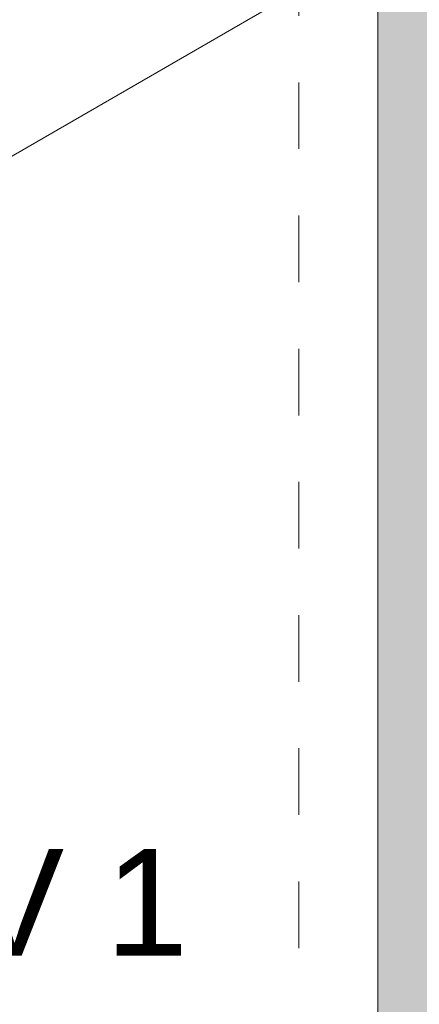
# Model space of a CAD drawing. Header units: millimetres. Extents: x 4480191 to 4481199, y -30324204 to -30323479.
# Tile 51 of 256: x 4480381.908 to 4480382.659, y -30324081.829 to -30324079.981. Entities that reach past the tile are written whole.
import ezdxf

# ---------------------------------------------------------------- set-up
doc = ezdxf.new("R2010")
doc.units = ezdxf.units.MM
doc.linetypes.add('JIS_02_1.2', pattern=[0.25, 0.125, -0.125])
doc.linetypes.add('NULL', pattern=[0])
for name, color, linetype, lineweight in [('DI-Elementos externos em vista', 9, 'Continuous', 5), ('DI-Pontilhado', 7, 'JIS_02_1.2', 9), ('EL-Quadro de distribuição QD', 182, 'Continuous', 18), ('Textos', 7, 'Continuous', 9)]:
    doc.layers.add(name, color=color, linetype=linetype, lineweight=lineweight)
doc.styles.add('ARIAL', font='arial.ttf')

msp = doc.modelspace()

# ---------------------------------------------------------------- hatches: boundary and pattern name
at = {"layer": 'EL-Quadro de distribuição QD', "linetype": 'Continuous'}
msp.add_hatch(color=254, dxfattribs=at).paths.add_polyline_path([(4480382.646, -30324080.2747), (4480382.6403, -30324079.9058), (4480382.6398, -30324079.8595), (4480382.5809, -30324079.8412), (4480382.5809, -30324081.9178), (4480383.8279, -30324082.6378), (4480383.7691, -30324082.5358), (4480383.7935, -30324082.5217), (4480383.7691, -30324082.5082), (4480383.7691, -30324082.4956), (4480382.6745, -30324081.8637), (4480382.6745, -30324079.8704), (4480382.6398, -30324079.8595), (4480382.6403, -30324079.9058), (4480382.646, -30324080.2747), (4480382.6642, -30324081.8697)])

# ---------------------------------------------------------------- linework, layer by layer
at = {"layer": 'DI-Elementos externos em vista'}
msp.add_line((4480379.917, -30324081.378), (4480382.5497, -30324079.858), dxfattribs=at)
at = {"layer": 'DI-Pontilhado'}
msp.add_line((4480382.4323, -30324076.0986), (4480382.4323, -30324086.3786), dxfattribs=at)
at = {"layer": 'EL-Quadro de distribuição QD'}
for p, q in [((4480382.5809, -30324079.8612), (4480382.5809, -30324080.0247)), ((4480382.5809, -30324080.0247), (4480382.5809, -30324081.9178))]:
    msp.add_line(p, q, dxfattribs=at)

# ---------------------------------------------------------------- texts
at = {"layer": 'Textos', "linetype": 'NULL', "insert": (4480382.2244, -30324081.7928), "char_height": 0.2, "width": 2.919207, "attachment_point": 9, "line_spacing_factor": 0.6, "style": 'ARIAL'}
msp.add_mtext('QD - PAV 1', dxfattribs=at)

doc.saveas('drawing.dxf')
